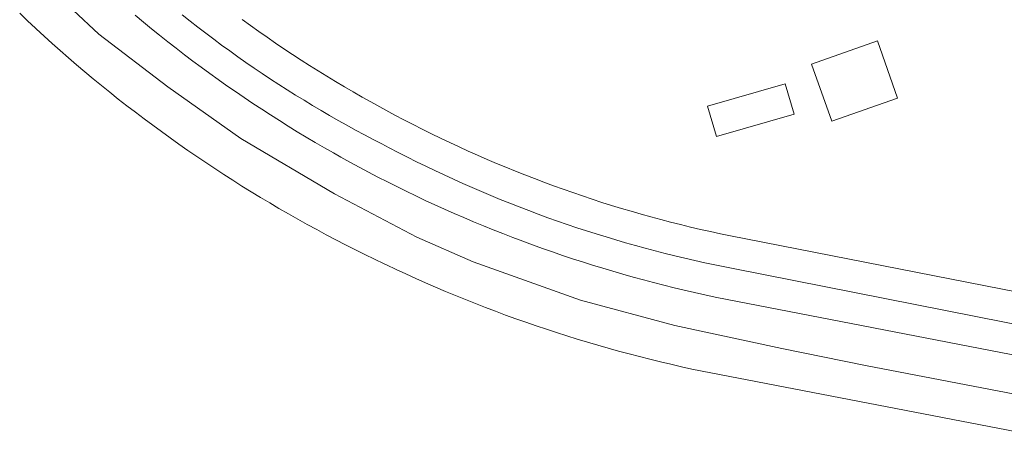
# Model space of a CAD drawing. Extents: x 152825 to 164088, y 457113 to 463005.
# Tile 84 of 256: x 157201 to 157294, y 459308 to 459349. Entities that reach past the tile are written whole.
import ezdxf

# ---------------------------------------------------------------- set-up
doc = ezdxf.new("R2010")
doc.units = 0
doc.header["$LTSCALE"] = 0.5
doc.layers.add('B-PV-VH-GESLOTENVERHARDING_ASFALT-GV', color=251, linetype='CONTINUOUS', lineweight=18)
doc.layers.add('B-PV-VH-GESLOTENVERHARDING_KUNSTSTOF-GV', color=251, linetype='CONTINUOUS', lineweight=18)

msp = doc.modelspace()

# ---------------------------------------------------------------- linework, layer by layer
at = {"layer": 'B-PV-VH-GESLOTENVERHARDING_ASFALT-GV', "flags": 128}
for points in [[(157303.297, 459311.67), (157281.126, 459315.932), (157273.128, 459317.558), (157262.932, 459319.756), (157253.967, 459322.173), (157243.727, 459325.82), (157238.365, 459328.193), (157230.499, 459332.325), (157221.577, 459337.598), (157214.634, 459342.52), (157208.041, 459347.53), (157200.702, 459354.43)], [(157200.702, 459354.43), (157208.041, 459347.53), (157214.634, 459342.52), (157221.577, 459337.598), (157230.499, 459332.325), (157238.365, 459328.193), (157243.727, 459325.82), (157253.967, 459322.173), (157262.932, 459319.756), (157273.128, 459317.558), (157281.126, 459315.932), (157303.297, 459311.67)], [(157200.508, 459349.538), (157201.251, 459348.821), (157202, 459348.11), (157202.074, 459348.041), (157202.834, 459347.346), (157203.599, 459346.656), (157204.369, 459345.972), (157205.145, 459345.294), (157205.926, 459344.622), (157206.712, 459343.956), (157207.503, 459343.297), (157208.299, 459342.643), (157209.101, 459341.996), (157209.907, 459341.355), (157210.719, 459340.72), (157211.535, 459340.092), (157212.356, 459339.47), (157213.182, 459338.854), (157214.012, 459338.245), (157214.848, 459337.642), (157215.688, 459337.046), (157216.532, 459336.456), (157217.382, 459335.873), (157218.235, 459335.296), (157219.093, 459334.726), (157219.956, 459334.163), (157220.823, 459333.607), (157221.694, 459333.057), (157222.57, 459332.514), (157223.449, 459331.978), (157224.333, 459331.448), (157225.221, 459330.926), (157226.113, 459330.411), (157227.008, 459329.902), (157227.908, 459329.4), (157228.812, 459328.906), (157229.719, 459328.418), (157230.63, 459327.938), (157231.545, 459327.464), (157232.464, 459326.998), (157233.386, 459326.539), (157234.312, 459326.087), (157235.241, 459325.642), (157235.452, 459325.541), (157236.382, 459325.102), (157237.315, 459324.67), (157238.251, 459324.245), (157239.191, 459323.828), (157240.134, 459323.417), (157241.08, 459323.015), (157242.029, 459322.619), (157242.981, 459322.231), (157243.936, 459321.851), (157244.894, 459321.477), (157245.856, 459321.112), (157246.819, 459320.753), (157247.786, 459320.403), (157248.755, 459320.06), (157249.727, 459319.724), (157250.701, 459319.396), (157251.679, 459319.076), (157252.658, 459318.763), (157253.64, 459318.458), (157254.624, 459318.16), (157255.611, 459317.87), (157256.599, 459317.588), (157257.59, 459317.313), (157258.583, 459317.047), (157259.578, 459316.788), (157260.575, 459316.536), (157261.574, 459316.293), (157262.575, 459316.057), (157263.578, 459315.829), (157264.582, 459315.609), (157302.61, 459308.235)], [(157304.013, 459315.252), (157266.799, 459322.475), (157265.815, 459322.686), (157264.832, 459322.904), (157263.851, 459323.13), (157262.872, 459323.364), (157261.895, 459323.606), (157260.919, 459323.856), (157259.946, 459324.113), (157258.975, 459324.378), (157258.006, 459324.651), (157257.039, 459324.931), (157256.075, 459325.219), (157255.112, 459325.515), (157254.152, 459325.819), (157253.195, 459326.13), (157252.24, 459326.448), (157251.288, 459326.775), (157250.338, 459327.108), (157249.391, 459327.45), (157248.447, 459327.798), (157247.505, 459328.155), (157246.566, 459328.519), (157245.631, 459328.89), (157244.698, 459329.268), (157243.768, 459329.654), (157242.842, 459330.048), (157241.918, 459330.449), (157240.998, 459330.857), (157240.081, 459331.272), (157239.167, 459331.695), (157238.257, 459332.125), (157237.35, 459332.562), (157236.447, 459333.006), (157235.547, 459333.458), (157234.651, 459333.916), (157233.759, 459334.382), (157232.87, 459334.855), (157231.985, 459335.335), (157231.104, 459335.822), (157230.411, 459336.211), (157229.542, 459336.709), (157228.677, 459337.213), (157227.815, 459337.724), (157226.958, 459338.242), (157226.105, 459338.767), (157225.256, 459339.299), (157224.412, 459339.837), (157223.572, 459340.383), (157222.736, 459340.935), (157221.905, 459341.493), (157221.078, 459342.059), (157220.256, 459342.63), (157219.438, 459343.209), (157218.625, 459343.794), (157217.817, 459344.385), (157217.013, 459344.983), (157216.215, 459345.587), (157215.421, 459346.198), (157214.632, 459346.814), (157213.848, 459347.438), (157213.069, 459348.067), (157212.295, 459348.703), (157211.526, 459349.344)], [(157216.004, 459349.376), (157216.745, 459348.788), (157217.49, 459348.206), (157218.241, 459347.631), (157218.996, 459347.062), (157219.757, 459346.499), (157220.521, 459345.943), (157221.291, 459345.393), (157222.065, 459344.85), (157222.844, 459344.314), (157223.627, 459343.784), (157224.415, 459343.26), (157225.207, 459342.744), (157226.004, 459342.234), (157226.804, 459341.731), (157227.609, 459341.234), (157228.419, 459340.745), (157229.232, 459340.262), (157230.049, 459339.786), (157230.87, 459339.317), (157231.696, 459338.855), (157232.525, 459338.4), (157233.358, 459337.953), (157234.195, 459337.512), (157235.035, 459337.078), (157235.729, 459336.709), (157236.592, 459336.259), (157237.458, 459335.815), (157238.328, 459335.38), (157239.201, 459334.951), (157240.078, 459334.529), (157240.958, 459334.115), (157241.841, 459333.708), (157242.728, 459333.308), (157243.618, 459332.915), (157244.512, 459332.53), (157245.408, 459332.152), (157246.308, 459331.782), (157247.21, 459331.418), (157248.116, 459331.063), (157249.024, 459330.715), (157249.935, 459330.374), (157250.85, 459330.041), (157251.766, 459329.715), (157252.686, 459329.397), (157253.608, 459329.087), (157254.532, 459328.784), (157255.459, 459328.488), (157256.388, 459328.201), (157257.32, 459327.92), (157258.254, 459327.648), (157259.19, 459327.383), (157260.128, 459327.126), (157261.069, 459326.877), (157262.011, 459326.636), (157262.955, 459326.402), (157263.902, 459326.176), (157264.85, 459325.958), (157265.8, 459325.747), (157266.751, 459325.545), (157267.704, 459325.35), (157268.659, 459325.163), (157317.334, 459315.525)], [(157295.631, 459322.945), (157268.238, 459328.3), (157267.284, 459328.5), (157266.333, 459328.707), (157265.383, 459328.923), (157264.434, 459329.146), (157263.488, 459329.377), (157262.543, 459329.616), (157261.601, 459329.863), (157260.66, 459330.117), (157259.722, 459330.379), (157258.786, 459330.648), (157257.852, 459330.926), (157256.92, 459331.211), (157255.991, 459331.504), (157255.064, 459331.804), (157254.14, 459332.112), (157253.218, 459332.427), (157252.299, 459332.75), (157251.382, 459333.081), (157250.469, 459333.419), (157249.558, 459333.764), (157248.65, 459334.117), (157247.745, 459334.478), (157246.843, 459334.846), (157245.944, 459335.221), (157245.048, 459335.604), (157244.155, 459335.994), (157243.265, 459336.391), (157242.379, 459336.796), (157241.496, 459337.208), (157240.617, 459337.627), (157239.741, 459338.053), (157238.868, 459338.487), (157237.999, 459338.927), (157237.134, 459339.375), (157236.272, 459339.83), (157235.691, 459340.142), (157234.836, 459340.604), (157233.985, 459341.074), (157233.137, 459341.55), (157232.294, 459342.034), (157231.454, 459342.524), (157230.619, 459343.021), (157229.788, 459343.525), (157228.96, 459344.036), (157228.138, 459344.554), (157227.319, 459345.078), (157226.505, 459345.61), (157225.695, 459346.147), (157224.89, 459346.692), (157224.089, 459347.243), (157223.293, 459347.801), (157222.501, 459348.365), (157221.714, 459348.936)]]:
    msp.add_lwpolyline(points, dxfattribs=at)
at = {"layer": 'B-PV-VH-GESLOTENVERHARDING_KUNSTSTOF-GV', "flags": 128}
for points in [[(157275.982, 459344.681), (157277.905, 459339.232), (157284.182, 459341.447), (157282.259, 459346.896)], [(157273.472, 459342.809), (157266.066, 459340.674), (157266.902, 459337.775), (157274.308, 459339.909)]]:
    msp.add_lwpolyline(points, close=True, dxfattribs=at)

doc.saveas('drawing.dxf')
